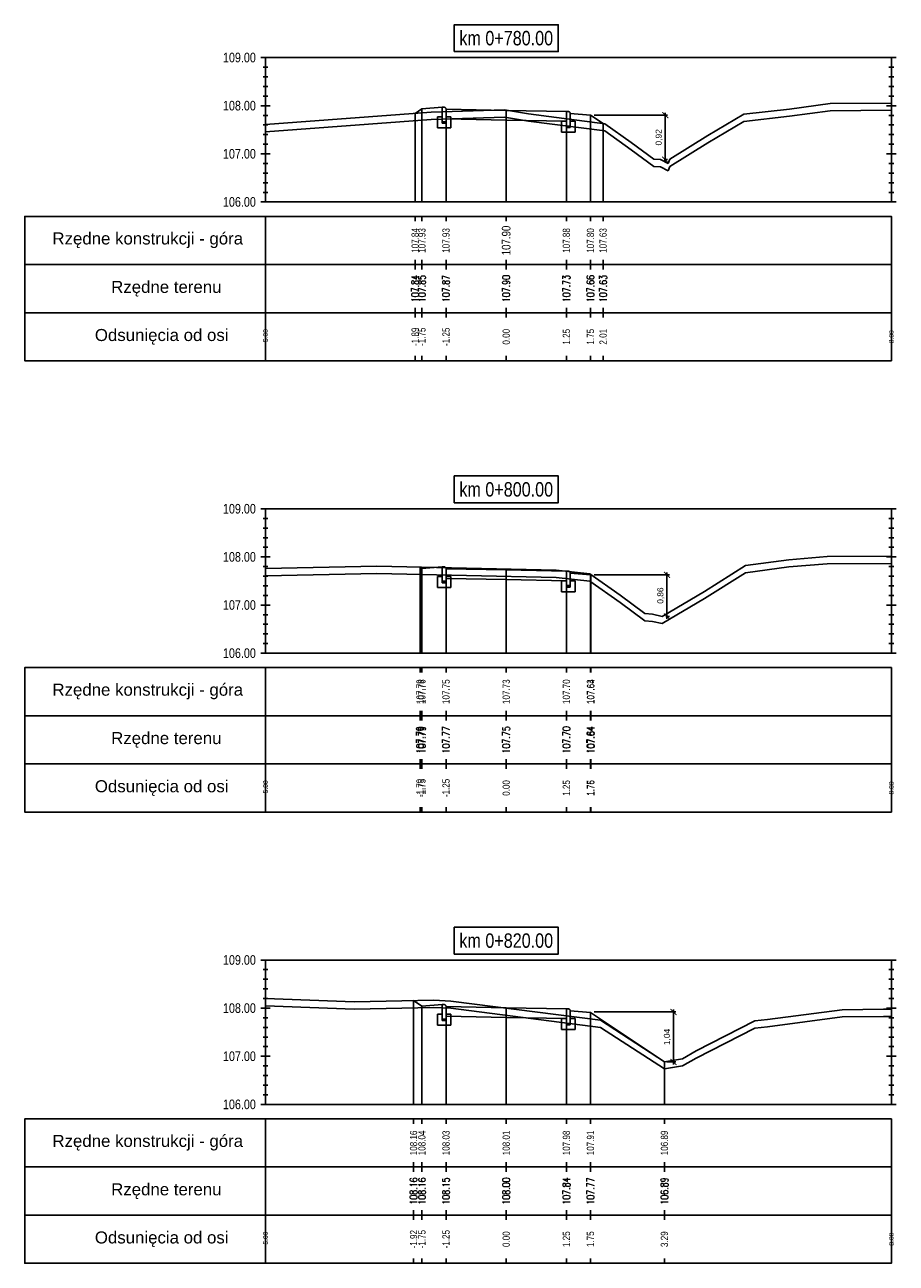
# Model space of a CAD drawing. Extents: x 7537626 to 7538805, y 5722894 to 5725486.
# Tile 44 of 90: x 7538274 to 7538292, y 5725456 to 5725482. Entities that reach past the tile are written whole.
import ezdxf

# ---------------------------------------------------------------- set-up
doc = ezdxf.new("R2010")
doc.units = 0
doc.header["$PDMODE"] = 35
doc.header["$PDSIZE"] = 0.3
for name, color, linetype in [('C-DROGI-PROFILE', 7, 'Continuous'), ('C-DROGI-PROFILE-ETYKIETY', 7, 'Continuous'), ('C-DROGI-PRZEKROJE-ETYKIETY', 7, 'Continuous'), ('C-POPRZECZKA-przekrój', 2, 'Continuous'), ('C-POPRZECZKA-widok', 1, 'Continuous')]:
    doc.layers.add(name, color=color, linetype=linetype)
for name, color, linetype, true_color in [('C-humus', 7, 'Continuous', 0x003df5), ('C-Teren', 7, 'Continuous', 0x005716), ('poprzeczki', 7, 'Continuous', 0x0000d6)]:
    doc.layers.add(name, color=color, linetype=linetype, true_color=true_color)
doc.styles.add('2mm08', font='arial.ttf', dxfattribs={"width": 0.8})
doc.styles.add('opis_50', font='arial.ttf', dxfattribs={"height": 0.125})
doc.styles.get("Standard").update_dxf_attribs({"font": 'arial.ttf'})
doc.dimstyles.new('OPIS_50', dxfattribs={"dimscale": 0.5, "dimtxt": 0.125, "dimasz": 0.25, "dimexe": 0.1, "dimexo": 0.15, "dimgap": 0.1, "dimtad": 1, "dimzin": 0, "dimtxsty": 'opis_50', "dimblk": 'ARCHTICK', "dimcen": 0.15, "dimdle": 0.1, "dimaunit": 2, "dimadec": 4, "dimazin": 0, "dimtfac": 1, "dimtmove": 0, "dimatfit": 3, "dimfxl": 1, "dimarcsym": 0})

# ---------------------------------------------------------------- blocks, each defined once
blk = doc.blocks.new('_ArchTick')
at = {"color": 0, "linetype": 'ByBlock', "const_width": 0.15}
blk.add_lwpolyline([(-0.5, -0.5), (0.5, 0.5)], dxfattribs=at)
blk = doc.blocks.new('*D75')
at = {"layer": 'Defpoints', "color": 0, "transparency": 16777216}
for p in [(7538285.482, 5725479.84), (7538286.936, 5725478.917), (7538287.034, 5725478.917)]:
    blk.add_point(p, dxfattribs=at)
at = {"layer": 'poprzeczki', "color": 0, "lineweight": -2, "transparency": 16777216}
for p, q in [((7538285.557, 5725479.84), (7538287.084, 5725479.84)), ((7538287.034, 5725479.89), (7538287.034, 5725478.867)), ((7538287.011, 5725478.917), (7538287.084, 5725478.917))]:
    blk.add_line(p, q, dxfattribs=at)
at = {"layer": 'poprzeczki', "color": 0, "lineweight": -2, "transparency": 16777216, "xscale": 0.125, "yscale": 0.125, "zscale": 0.125}
for p, rotation in [((7538287.034, 5725479.84), 90), ((7538287.034, 5725478.917), 270)]:
    blk.add_blockref('_ArchTick', p, dxfattribs=dict(at, rotation=rotation))
at = {"layer": 'poprzeczki', "color": 0, "transparency": 16777216, "insert": (7538286.909, 5725479.379), "char_height": 0.125, "attachment_point": 5, "rotation": 90, "style": 'opis_50'}
blk.add_mtext('0,92', dxfattribs=at)
blk = doc.blocks.new('*D76')
at = {"layer": 'Defpoints', "color": 0, "transparency": 16777216}
for p in [(7538285.482, 5725470.29), (7538286.973, 5725469.425), (7538287.07, 5725469.425)]:
    blk.add_point(p, dxfattribs=at)
at = {"layer": 'poprzeczki', "color": 0, "lineweight": -2, "transparency": 16777216}
for p, q in [((7538285.557, 5725470.29), (7538287.12, 5725470.29)), ((7538287.07, 5725470.34), (7538287.07, 5725469.375)), ((7538287.048, 5725469.425), (7538287.12, 5725469.425))]:
    blk.add_line(p, q, dxfattribs=at)
at = {"layer": 'poprzeczki', "color": 0, "lineweight": -2, "transparency": 16777216, "xscale": 0.125, "yscale": 0.125, "zscale": 0.125}
for p, rotation in [((7538287.07, 5725470.29), 90), ((7538287.07, 5725469.425), 270)]:
    blk.add_blockref('_ArchTick', p, dxfattribs=dict(at, rotation=rotation))
at = {"layer": 'poprzeczki', "color": 0, "transparency": 16777216, "insert": (7538286.945, 5725469.858), "char_height": 0.125, "attachment_point": 5, "rotation": 90, "style": 'opis_50'}
blk.add_mtext('0,86', dxfattribs=at)
blk = doc.blocks.new('*D77')
at = {"layer": 'Defpoints', "color": 0, "transparency": 16777216}
for p in [(7538285.482, 5725461.207), (7538286.996, 5725460.168), (7538287.205, 5725460.168)]:
    blk.add_point(p, dxfattribs=at)
at = {"layer": 'poprzeczki', "color": 0, "lineweight": -2, "transparency": 16777216}
for p, q in [((7538287.205, 5725461.257), (7538287.205, 5725460.118)), ((7538285.557, 5725461.207), (7538287.255, 5725461.207)), ((7538287.071, 5725460.168), (7538287.255, 5725460.168))]:
    blk.add_line(p, q, dxfattribs=at)
at = {"layer": 'poprzeczki', "color": 0, "lineweight": -2, "transparency": 16777216, "xscale": 0.125, "yscale": 0.125, "zscale": 0.125}
for p, rotation in [((7538287.205, 5725461.207), 90), ((7538287.205, 5725460.168), 270)]:
    blk.add_blockref('_ArchTick', p, dxfattribs=dict(at, rotation=rotation))
at = {"layer": 'poprzeczki', "color": 0, "transparency": 16777216, "insert": (7538287.08, 5725460.688), "char_height": 0.125, "attachment_point": 5, "rotation": 90, "style": 'opis_50'}
blk.add_mtext('1,04', dxfattribs=at)

msp = doc.modelspace()

# ---------------------------------------------------------------- linework, layer by layer
at = {"layer": 'C-DROGI-PROFILE', "color": 7, "linetype": 'Continuous', "lineweight": -3}
for p, q in [((7538281.841, 5725477.736), (7538281.841, 5725477.636)), ((7538281.982, 5725477.736), (7538281.982, 5725477.636)), ((7538282.482, 5725477.736), (7538282.482, 5725477.636)), ((7538283.732, 5725477.736), (7538283.732, 5725477.636)), ((7538284.982, 5725477.736), (7538284.982, 5725477.636)), ((7538285.482, 5725477.736), (7538285.482, 5725477.636)), ((7538285.744, 5725477.736), (7538285.744, 5725477.636)), ((7538281.841, 5725476.736), (7538281.841, 5725476.836)), ((7538281.841, 5725476.736), (7538281.841, 5725476.636)), ((7538281.982, 5725476.736), (7538281.982, 5725476.836)), ((7538281.982, 5725476.736), (7538281.982, 5725476.636)), ((7538282.482, 5725476.736), (7538282.482, 5725476.836)), ((7538282.482, 5725476.736), (7538282.482, 5725476.636)), ((7538283.732, 5725476.736), (7538283.732, 5725476.836)), ((7538283.732, 5725476.736), (7538283.732, 5725476.636)), ((7538284.982, 5725476.736), (7538284.982, 5725476.836)), ((7538284.982, 5725476.736), (7538284.982, 5725476.636)), ((7538285.482, 5725476.736), (7538285.482, 5725476.836)), ((7538285.482, 5725476.736), (7538285.482, 5725476.636)), ((7538285.744, 5725476.736), (7538285.744, 5725476.836)), ((7538285.744, 5725476.736), (7538285.744, 5725476.636)), ((7538281.841, 5725475.736), (7538281.841, 5725475.836)), ((7538281.841, 5725475.736), (7538281.841, 5725475.636)), ((7538281.982, 5725475.736), (7538281.982, 5725475.836)), ((7538281.982, 5725475.736), (7538281.982, 5725475.636)), ((7538282.482, 5725475.736), (7538282.482, 5725475.836)), ((7538282.482, 5725475.736), (7538282.482, 5725475.636)), ((7538283.732, 5725475.736), (7538283.732, 5725475.836)), ((7538283.732, 5725475.736), (7538283.732, 5725475.636)), ((7538284.982, 5725475.736), (7538284.982, 5725475.836)), ((7538284.982, 5725475.736), (7538284.982, 5725475.636)), ((7538285.482, 5725475.736), (7538285.482, 5725475.836)), ((7538285.482, 5725475.736), (7538285.482, 5725475.636)), ((7538285.744, 5725475.736), (7538285.744, 5725475.836)), ((7538285.744, 5725475.736), (7538285.744, 5725475.636)), ((7538281.841, 5725474.736), (7538281.841, 5725474.836)), ((7538281.982, 5725474.736), (7538281.982, 5725474.836)), ((7538282.482, 5725474.736), (7538282.482, 5725474.836)), ((7538283.732, 5725474.736), (7538283.732, 5725474.836)), ((7538284.982, 5725474.736), (7538284.982, 5725474.836)), ((7538285.482, 5725474.736), (7538285.482, 5725474.836)), ((7538285.744, 5725474.736), (7538285.744, 5725474.836)), ((7538281.942, 5725468.361), (7538281.942, 5725468.261)), ((7538281.982, 5725468.361), (7538281.982, 5725468.261)), ((7538282.482, 5725468.361), (7538282.482, 5725468.261)), ((7538283.732, 5725468.361), (7538283.732, 5725468.261)), ((7538284.982, 5725468.361), (7538284.982, 5725468.261)), ((7538285.482, 5725468.361), (7538285.482, 5725468.261)), ((7538285.492, 5725468.361), (7538285.492, 5725468.261)), ((7538281.942, 5725467.361), (7538281.942, 5725467.461)), ((7538281.982, 5725467.361), (7538281.982, 5725467.461)), ((7538282.482, 5725467.361), (7538282.482, 5725467.461)), ((7538283.732, 5725467.361), (7538283.732, 5725467.461)), ((7538284.982, 5725467.361), (7538284.982, 5725467.461)), ((7538285.482, 5725467.361), (7538285.482, 5725467.461)), ((7538285.492, 5725467.361), (7538285.492, 5725467.461)), ((7538281.942, 5725467.361), (7538281.942, 5725467.261)), ((7538281.982, 5725467.361), (7538281.982, 5725467.261)), ((7538282.482, 5725467.361), (7538282.482, 5725467.261)), ((7538283.732, 5725467.361), (7538283.732, 5725467.261)), ((7538284.982, 5725467.361), (7538284.982, 5725467.261)), ((7538285.482, 5725467.361), (7538285.482, 5725467.261)), ((7538285.492, 5725467.361), (7538285.492, 5725467.261)), ((7538281.942, 5725466.361), (7538281.942, 5725466.461)), ((7538281.982, 5725466.361), (7538281.982, 5725466.461)), ((7538282.482, 5725466.361), (7538282.482, 5725466.461)), ((7538283.732, 5725466.361), (7538283.732, 5725466.461)), ((7538284.982, 5725466.361), (7538284.982, 5725466.461)), ((7538285.482, 5725466.361), (7538285.482, 5725466.461)), ((7538285.492, 5725466.361), (7538285.492, 5725466.461)), ((7538281.942, 5725466.361), (7538281.942, 5725466.261)), ((7538281.982, 5725466.361), (7538281.982, 5725466.261)), ((7538282.482, 5725466.361), (7538282.482, 5725466.261)), ((7538283.732, 5725466.361), (7538283.732, 5725466.261)), ((7538284.982, 5725466.361), (7538284.982, 5725466.261)), ((7538285.482, 5725466.361), (7538285.482, 5725466.261)), ((7538285.492, 5725466.361), (7538285.492, 5725466.261)), ((7538281.942, 5725465.361), (7538281.942, 5725465.461)), ((7538281.982, 5725465.361), (7538281.982, 5725465.461)), ((7538282.482, 5725465.361), (7538282.482, 5725465.461)), ((7538283.732, 5725465.361), (7538283.732, 5725465.461)), ((7538284.982, 5725465.361), (7538284.982, 5725465.461)), ((7538285.482, 5725465.361), (7538285.482, 5725465.461)), ((7538285.492, 5725465.361), (7538285.492, 5725465.461)), ((7538281.808, 5725458.986), (7538281.808, 5725458.886)), ((7538281.982, 5725458.986), (7538281.982, 5725458.886)), ((7538282.482, 5725458.986), (7538282.482, 5725458.886)), ((7538283.732, 5725458.986), (7538283.732, 5725458.886)), ((7538284.982, 5725458.986), (7538284.982, 5725458.886)), ((7538285.482, 5725458.986), (7538285.482, 5725458.886)), ((7538287.018, 5725458.986), (7538287.018, 5725458.886)), ((7538281.808, 5725457.986), (7538281.808, 5725458.086)), ((7538281.808, 5725457.986), (7538281.808, 5725457.886)), ((7538281.982, 5725457.986), (7538281.982, 5725458.086)), ((7538281.982, 5725457.986), (7538281.982, 5725457.886)), ((7538282.482, 5725457.986), (7538282.482, 5725458.086)), ((7538282.482, 5725457.986), (7538282.482, 5725457.886)), ((7538283.732, 5725457.986), (7538283.732, 5725458.086)), ((7538283.732, 5725457.986), (7538283.732, 5725457.886)), ((7538284.982, 5725457.986), (7538284.982, 5725458.086)), ((7538284.982, 5725457.986), (7538284.982, 5725457.886)), ((7538285.482, 5725457.986), (7538285.482, 5725458.086)), ((7538285.482, 5725457.986), (7538285.482, 5725457.886)), ((7538287.018, 5725457.986), (7538287.018, 5725458.086)), ((7538287.018, 5725457.986), (7538287.018, 5725457.886)), ((7538281.808, 5725456.986), (7538281.808, 5725457.086)), ((7538281.808, 5725456.986), (7538281.808, 5725456.886)), ((7538281.982, 5725456.986), (7538281.982, 5725457.086)), ((7538281.982, 5725456.986), (7538281.982, 5725456.886)), ((7538282.482, 5725456.986), (7538282.482, 5725457.086)), ((7538282.482, 5725456.986), (7538282.482, 5725456.886)), ((7538283.732, 5725456.986), (7538283.732, 5725457.086)), ((7538283.732, 5725456.986), (7538283.732, 5725456.886)), ((7538284.982, 5725456.986), (7538284.982, 5725457.086)), ((7538284.982, 5725456.986), (7538284.982, 5725456.886)), ((7538285.482, 5725456.986), (7538285.482, 5725457.086)), ((7538285.482, 5725456.986), (7538285.482, 5725456.886)), ((7538287.018, 5725456.986), (7538287.018, 5725457.086)), ((7538287.018, 5725456.986), (7538287.018, 5725456.886)), ((7538281.808, 5725455.986), (7538281.808, 5725456.086)), ((7538281.982, 5725455.986), (7538281.982, 5725456.086)), ((7538282.482, 5725455.986), (7538282.482, 5725456.086)), ((7538283.732, 5725455.986), (7538283.732, 5725456.086)), ((7538284.982, 5725455.986), (7538284.982, 5725456.086)), ((7538285.482, 5725455.986), (7538285.482, 5725456.086)), ((7538287.018, 5725455.986), (7538287.018, 5725456.086))]:
    msp.add_line(p, q, dxfattribs=at)
at = {"layer": 'C-DROGI-PROFILE', "color": 1, "linetype": 'Continuous', "lineweight": -3}
for points in [[(7538278.732, 5725476.736), (7538278.732, 5725477.736), (7538273.732, 5725477.736), (7538273.732, 5725476.736)], [(7538278.732, 5725476.736), (7538291.732, 5725476.736), (7538291.732, 5725477.736), (7538278.732, 5725477.736)], [(7538278.732, 5725475.736), (7538278.732, 5725476.736), (7538273.732, 5725476.736), (7538273.732, 5725475.736)], [(7538278.732, 5725475.736), (7538291.732, 5725475.736), (7538291.732, 5725476.736), (7538278.732, 5725476.736)], [(7538278.732, 5725474.736), (7538278.732, 5725475.736), (7538273.732, 5725475.736), (7538273.732, 5725474.736)], [(7538278.732, 5725474.736), (7538291.732, 5725474.736), (7538291.732, 5725475.736), (7538278.732, 5725475.736)], [(7538278.732, 5725467.361), (7538278.732, 5725468.361), (7538273.732, 5725468.361), (7538273.732, 5725467.361)], [(7538278.732, 5725467.361), (7538291.732, 5725467.361), (7538291.732, 5725468.361), (7538278.732, 5725468.361)], [(7538278.732, 5725466.361), (7538278.732, 5725467.361), (7538273.732, 5725467.361), (7538273.732, 5725466.361)], [(7538278.732, 5725466.361), (7538291.732, 5725466.361), (7538291.732, 5725467.361), (7538278.732, 5725467.361)], [(7538278.732, 5725465.361), (7538278.732, 5725466.361), (7538273.732, 5725466.361), (7538273.732, 5725465.361)], [(7538278.732, 5725465.361), (7538291.732, 5725465.361), (7538291.732, 5725466.361), (7538278.732, 5725466.361)], [(7538278.732, 5725457.986), (7538278.732, 5725458.986), (7538273.732, 5725458.986), (7538273.732, 5725457.986)], [(7538278.732, 5725457.986), (7538291.732, 5725457.986), (7538291.732, 5725458.986), (7538278.732, 5725458.986)], [(7538278.732, 5725456.986), (7538278.732, 5725457.986), (7538273.732, 5725457.986), (7538273.732, 5725456.986)], [(7538278.732, 5725456.986), (7538291.732, 5725456.986), (7538291.732, 5725457.986), (7538278.732, 5725457.986)], [(7538278.732, 5725455.986), (7538278.732, 5725456.986), (7538273.732, 5725456.986), (7538273.732, 5725455.986)], [(7538278.732, 5725455.986), (7538291.732, 5725455.986), (7538291.732, 5725456.986), (7538278.732, 5725456.986)]]:
    msp.add_3dface(points, dxfattribs=at)
at = {"layer": 'C-DROGI-PRZEKROJE-ETYKIETY', "color": 1, "linetype": 'Continuous', "lineweight": -3}
for p, q in [((7538281.841, 5725479.876), (7538281.841, 5725478.036)), ((7538281.982, 5725479.97), (7538281.982, 5725478.036)), ((7538282.482, 5725479.964), (7538282.482, 5725478.036)), ((7538283.732, 5725479.939), (7538283.732, 5725478.036)), ((7538284.982, 5725479.914), (7538284.982, 5725478.036)), ((7538285.482, 5725479.84), (7538285.482, 5725478.036)), ((7538285.744, 5725479.666), (7538285.744, 5725478.036)), ((7538281.942, 5725470.448), (7538281.942, 5725468.661)), ((7538281.982, 5725470.421), (7538281.982, 5725468.661)), ((7538282.482, 5725470.415), (7538282.482, 5725468.661)), ((7538283.732, 5725470.39), (7538283.732, 5725468.661)), ((7538284.982, 5725470.365), (7538284.982, 5725468.661)), ((7538285.482, 5725470.291), (7538285.482, 5725468.661)), ((7538285.492, 5725470.297), (7538285.492, 5725468.661)), ((7538281.808, 5725461.442), (7538281.808, 5725459.286)), ((7538281.982, 5725461.326), (7538281.982, 5725459.286)), ((7538282.482, 5725461.32), (7538282.482, 5725459.286)), ((7538283.732, 5725461.295), (7538283.732, 5725459.286)), ((7538284.982, 5725461.27), (7538284.982, 5725459.286)), ((7538285.482, 5725461.196), (7538285.482, 5725459.286)), ((7538287.018, 5725460.172), (7538287.018, 5725459.286))]:
    msp.add_line(p, q, dxfattribs=at)
at = {"layer": 'C-humus'}
for p, q in [((7538282.176, 5725479.751), (7538283.698, 5725479.797)), ((7538283.698, 5725479.797), (7538284.192, 5725479.715)), ((7538288.665, 5725479.708), (7538289.617, 5725479.816)), ((7538289.617, 5725479.816), (7538290.463, 5725479.932)), ((7538290.463, 5725479.932), (7538291.732, 5725479.942)), ((7538278.732, 5725479.494), (7538282.176, 5725479.751)), ((7538284.192, 5725479.715), (7538285.778, 5725479.511)), ((7538285.778, 5725479.511), (7538286.33, 5725479.121)), ((7538287.917, 5725479.266), (7538288.665, 5725479.708)), ((7538287.128, 5725478.772), (7538287.917, 5725479.266)), ((7538286.33, 5725479.121), (7538286.796, 5725478.776)), ((7538286.796, 5725478.776), (7538286.936, 5725478.767)), ((7538286.936, 5725478.767), (7538287.093, 5725478.685)), ((7538287.093, 5725478.685), (7538287.128, 5725478.772)), ((7538289.599, 5725470.454), (7538290.399, 5725470.517)), ((7538290.399, 5725470.517), (7538291.732, 5725470.527)), ((7538278.732, 5725470.269), (7538281.042, 5725470.318)), ((7538281.042, 5725470.318), (7538284.77, 5725470.237)), ((7538287.848, 5725469.796), (7538288.7, 5725470.331)), ((7538288.7, 5725470.331), (7538289.599, 5725470.454)), ((7538284.77, 5725470.237), (7538285.472, 5725470.161)), ((7538285.472, 5725470.161), (7538286.097, 5725469.715)), ((7538286.973, 5725469.275), (7538287.848, 5725469.796)), ((7538286.097, 5725469.715), (7538286.612, 5725469.333)), ((7538286.612, 5725469.333), (7538286.768, 5725469.323)), ((7538286.768, 5725469.323), (7538286.973, 5725469.275)), ((7538278.732, 5725461.336), (7538280.575, 5725461.266)), ((7538280.575, 5725461.266), (7538282.229, 5725461.301)), ((7538282.229, 5725461.301), (7538282.581, 5725461.284)), ((7538282.581, 5725461.284), (7538285.693, 5725460.884)), ((7538289.156, 5725460.898), (7538290.708, 5725461.104)), ((7538290.708, 5725461.104), (7538291.568, 5725461.114)), ((7538291.568, 5725461.114), (7538291.732, 5725461.115)), ((7538285.693, 5725460.884), (7538287.018, 5725460.022)), ((7538287.677, 5725460.25), (7538288.895, 5725460.87)), ((7538288.895, 5725460.87), (7538289.156, 5725460.898)), ((7538287.395, 5725460.085), (7538287.677, 5725460.25)), ((7538287.018, 5725460.022), (7538287.395, 5725460.085))]:
    msp.add_line(p, q, dxfattribs=at)
at = {"layer": 'C-POPRZECZKA-przekrój', "color": 2, "linetype": 'Continuous', "lineweight": -3}
for p, q in [((7538281.841, 5725479.876), (7538281.982, 5725479.97)), ((7538281.982, 5725479.97), (7538282.402, 5725480.004)), ((7538282.302, 5725479.574), (7538282.302, 5725479.804)), ((7538282.302, 5725479.804), (7538282.402, 5725479.804)), ((7538282.442, 5725480.004), (7538282.402, 5725480.004)), ((7538282.402, 5725480.004), (7538282.402, 5725479.674)), ((7538282.402, 5725479.804), (7538282.402, 5725479.704)), ((7538282.448, 5725480.004), (7538282.442, 5725480.004)), ((7538282.456, 5725480.001), (7538282.448, 5725480.004)), ((7538282.465, 5725479.997), (7538282.456, 5725480.001)), ((7538282.471, 5725479.992), (7538282.465, 5725479.997)), ((7538282.475, 5725479.987), (7538282.471, 5725479.992)), ((7538282.479, 5725479.98), (7538282.475, 5725479.987)), ((7538282.482, 5725479.971), (7538282.479, 5725479.98)), ((7538282.482, 5725479.964), (7538282.482, 5725479.971)), ((7538282.482, 5725479.964), (7538283.732, 5725479.939)), ((7538282.482, 5725479.964), (7538282.483, 5725479.764)), ((7538282.482, 5725479.674), (7538282.482, 5725479.964)), ((7538282.482, 5725479.964), (7538282.482, 5725479.804)), ((7538282.482, 5725479.804), (7538282.582, 5725479.804)), ((7538282.483, 5725479.764), (7538283.732, 5725479.739)), ((7538282.582, 5725479.804), (7538282.582, 5725479.574)), ((7538283.732, 5725479.739), (7538283.732, 5725479.939)), ((7538283.732, 5725479.939), (7538284.982, 5725479.914)), ((7538284.982, 5725479.914), (7538284.981, 5725479.714)), ((7538285.022, 5725479.914), (7538284.982, 5725479.914)), ((7538284.982, 5725479.914), (7538284.982, 5725479.584)), ((7538285.028, 5725479.914), (7538285.022, 5725479.914)), ((7538285.036, 5725479.911), (7538285.028, 5725479.914)), ((7538285.045, 5725479.907), (7538285.036, 5725479.911)), ((7538285.051, 5725479.902), (7538285.045, 5725479.907)), ((7538285.055, 5725479.897), (7538285.051, 5725479.902)), ((7538285.059, 5725479.89), (7538285.055, 5725479.897)), ((7538285.062, 5725479.881), (7538285.059, 5725479.89)), ((7538285.062, 5725479.874), (7538285.062, 5725479.881)), ((7538285.062, 5725479.584), (7538285.062, 5725479.874)), ((7538285.062, 5725479.874), (7538285.062, 5725479.714)), ((7538285.062, 5725479.874), (7538285.482, 5725479.84)), ((7538285.482, 5725479.84), (7538285.744, 5725479.666)), ((7538282.582, 5725479.574), (7538282.302, 5725479.574)), ((7538282.402, 5725479.704), (7538282.482, 5725479.704)), ((7538282.402, 5725479.674), (7538282.482, 5725479.674)), ((7538283.732, 5725479.739), (7538284.981, 5725479.714)), ((7538284.882, 5725479.484), (7538284.882, 5725479.714)), ((7538284.882, 5725479.714), (7538284.982, 5725479.714)), ((7538284.982, 5725479.714), (7538284.982, 5725479.614)), ((7538284.982, 5725479.614), (7538285.062, 5725479.614)), ((7538284.982, 5725479.584), (7538285.062, 5725479.584)), ((7538285.062, 5725479.714), (7538285.162, 5725479.714)), ((7538285.162, 5725479.714), (7538285.162, 5725479.484)), ((7538285.162, 5725479.484), (7538284.882, 5725479.484)), ((7538281.942, 5725470.448), (7538281.982, 5725470.421)), ((7538281.982, 5725470.421), (7538282.402, 5725470.455)), ((7538282.302, 5725470.025), (7538282.302, 5725470.255)), ((7538282.302, 5725470.255), (7538282.402, 5725470.255)), ((7538282.442, 5725470.455), (7538282.402, 5725470.455)), ((7538282.402, 5725470.455), (7538282.402, 5725470.125)), ((7538282.402, 5725470.255), (7538282.402, 5725470.155)), ((7538282.448, 5725470.454), (7538282.442, 5725470.455)), ((7538282.456, 5725470.452), (7538282.448, 5725470.454)), ((7538282.465, 5725470.448), (7538282.456, 5725470.452)), ((7538282.471, 5725470.443), (7538282.465, 5725470.448)), ((7538282.475, 5725470.438), (7538282.471, 5725470.443)), ((7538282.479, 5725470.43), (7538282.475, 5725470.438)), ((7538282.482, 5725470.422), (7538282.479, 5725470.43)), ((7538282.482, 5725470.415), (7538282.482, 5725470.422)), ((7538282.482, 5725470.415), (7538283.732, 5725470.39)), ((7538282.482, 5725470.415), (7538282.483, 5725470.215)), ((7538282.482, 5725470.125), (7538282.482, 5725470.415)), ((7538282.482, 5725470.415), (7538282.482, 5725470.255)), ((7538282.482, 5725470.255), (7538282.582, 5725470.255)), ((7538282.582, 5725470.255), (7538282.582, 5725470.025)), ((7538283.732, 5725470.19), (7538283.732, 5725470.39)), ((7538283.732, 5725470.39), (7538284.982, 5725470.365)), ((7538284.982, 5725470.365), (7538284.981, 5725470.165)), ((7538285.022, 5725470.365), (7538284.982, 5725470.365)), ((7538284.982, 5725470.365), (7538284.982, 5725470.035)), ((7538285.028, 5725470.364), (7538285.022, 5725470.365)), ((7538285.036, 5725470.362), (7538285.028, 5725470.364)), ((7538285.045, 5725470.358), (7538285.036, 5725470.362)), ((7538285.051, 5725470.353), (7538285.045, 5725470.358)), ((7538285.055, 5725470.348), (7538285.051, 5725470.353)), ((7538285.059, 5725470.34), (7538285.055, 5725470.348)), ((7538285.062, 5725470.332), (7538285.059, 5725470.34)), ((7538285.062, 5725470.325), (7538285.062, 5725470.332)), ((7538285.062, 5725470.035), (7538285.062, 5725470.325)), ((7538285.062, 5725470.325), (7538285.062, 5725470.165)), ((7538285.062, 5725470.325), (7538285.482, 5725470.291)), ((7538285.482, 5725470.291), (7538285.492, 5725470.297)), ((7538282.582, 5725470.025), (7538282.302, 5725470.025)), ((7538282.402, 5725470.155), (7538282.482, 5725470.155)), ((7538282.402, 5725470.125), (7538282.482, 5725470.125)), ((7538282.483, 5725470.215), (7538283.732, 5725470.19)), ((7538283.732, 5725470.19), (7538284.981, 5725470.165)), ((7538284.882, 5725469.935), (7538284.882, 5725470.165)), ((7538284.882, 5725470.165), (7538284.982, 5725470.165)), ((7538284.982, 5725470.165), (7538284.982, 5725470.065)), ((7538284.982, 5725470.065), (7538285.062, 5725470.065)), ((7538284.982, 5725470.035), (7538285.062, 5725470.035)), ((7538285.062, 5725470.165), (7538285.162, 5725470.165)), ((7538285.162, 5725470.165), (7538285.162, 5725469.935)), ((7538285.162, 5725469.935), (7538284.882, 5725469.935)), ((7538281.808, 5725461.442), (7538281.982, 5725461.326)), ((7538281.982, 5725461.326), (7538282.402, 5725461.36)), ((7538282.442, 5725461.36), (7538282.402, 5725461.36)), ((7538282.402, 5725461.36), (7538282.402, 5725461.03)), ((7538282.448, 5725461.36), (7538282.442, 5725461.36)), ((7538282.456, 5725461.357), (7538282.448, 5725461.36)), ((7538282.465, 5725461.353), (7538282.456, 5725461.357)), ((7538282.471, 5725461.348), (7538282.465, 5725461.353)), ((7538282.475, 5725461.343), (7538282.471, 5725461.348)), ((7538282.479, 5725461.335), (7538282.475, 5725461.343)), ((7538282.482, 5725461.327), (7538282.479, 5725461.335)), ((7538282.482, 5725461.32), (7538282.482, 5725461.327)), ((7538282.482, 5725461.32), (7538283.732, 5725461.295)), ((7538282.482, 5725461.32), (7538282.483, 5725461.12)), ((7538282.482, 5725461.03), (7538282.482, 5725461.32)), ((7538282.482, 5725461.32), (7538282.482, 5725461.16)), ((7538283.732, 5725461.095), (7538283.732, 5725461.295)), ((7538283.732, 5725461.295), (7538284.982, 5725461.27)), ((7538284.982, 5725461.27), (7538284.981, 5725461.07)), ((7538285.022, 5725461.27), (7538284.982, 5725461.27)), ((7538284.982, 5725461.27), (7538284.982, 5725460.94)), ((7538285.028, 5725461.27), (7538285.022, 5725461.27)), ((7538285.036, 5725461.267), (7538285.028, 5725461.27)), ((7538285.045, 5725461.263), (7538285.036, 5725461.267)), ((7538285.051, 5725461.258), (7538285.045, 5725461.263)), ((7538285.055, 5725461.253), (7538285.051, 5725461.258)), ((7538285.059, 5725461.245), (7538285.055, 5725461.253)), ((7538285.062, 5725461.237), (7538285.059, 5725461.245)), ((7538285.062, 5725461.23), (7538285.062, 5725461.237)), ((7538282.302, 5725460.93), (7538282.302, 5725461.16)), ((7538282.302, 5725461.16), (7538282.402, 5725461.16)), ((7538282.402, 5725461.16), (7538282.402, 5725461.06)), ((7538282.402, 5725461.06), (7538282.482, 5725461.06)), ((7538282.402, 5725461.03), (7538282.482, 5725461.03)), ((7538282.482, 5725461.16), (7538282.582, 5725461.16)), ((7538282.483, 5725461.12), (7538283.732, 5725461.095)), ((7538282.582, 5725461.16), (7538282.582, 5725460.93)), ((7538283.732, 5725461.095), (7538284.981, 5725461.07)), ((7538284.882, 5725460.84), (7538284.882, 5725461.07)), ((7538284.882, 5725461.07), (7538284.982, 5725461.07)), ((7538284.982, 5725461.07), (7538284.982, 5725460.97)), ((7538285.062, 5725460.94), (7538285.062, 5725461.23)), ((7538285.062, 5725461.23), (7538285.062, 5725461.07)), ((7538285.062, 5725461.23), (7538285.482, 5725461.196)), ((7538285.062, 5725461.07), (7538285.162, 5725461.07)), ((7538285.162, 5725461.07), (7538285.162, 5725460.84)), ((7538285.482, 5725461.196), (7538287.018, 5725460.172)), ((7538282.582, 5725460.93), (7538282.302, 5725460.93)), ((7538285.162, 5725460.84), (7538284.882, 5725460.84)), ((7538284.982, 5725460.97), (7538285.062, 5725460.97)), ((7538284.982, 5725460.94), (7538285.062, 5725460.94))]:
    msp.add_line(p, q, dxfattribs=at)
at = {"layer": 'C-POPRZECZKA-widok', "color": 1, "linetype": 'Continuous', "lineweight": -3}
for p, q in [((7538278.632, 5725481.036), (7538291.832, 5725481.036)), ((7538278.682, 5725480.836), (7538278.782, 5725480.836)), ((7538278.732, 5725478.036), (7538278.732, 5725481.036)), ((7538291.682, 5725480.836), (7538291.782, 5725480.836)), ((7538291.732, 5725478.036), (7538291.732, 5725481.036)), ((7538278.682, 5725480.636), (7538278.782, 5725480.636)), ((7538291.682, 5725480.636), (7538291.782, 5725480.636)), ((7538278.682, 5725480.436), (7538278.782, 5725480.436)), ((7538291.682, 5725480.436), (7538291.782, 5725480.436)), ((7538278.632, 5725480.036), (7538278.832, 5725480.036)), ((7538278.682, 5725480.236), (7538278.782, 5725480.236)), ((7538278.682, 5725480.036), (7538278.782, 5725480.036)), ((7538291.632, 5725480.036), (7538291.832, 5725480.036)), ((7538291.682, 5725480.236), (7538291.782, 5725480.236)), ((7538291.682, 5725480.036), (7538291.782, 5725480.036)), ((7538278.682, 5725479.836), (7538278.782, 5725479.836)), ((7538291.682, 5725479.836), (7538291.782, 5725479.836)), ((7538278.682, 5725479.636), (7538278.782, 5725479.636)), ((7538291.682, 5725479.636), (7538291.782, 5725479.636)), ((7538278.682, 5725479.436), (7538278.782, 5725479.436)), ((7538291.682, 5725479.436), (7538291.782, 5725479.436)), ((7538278.632, 5725479.036), (7538278.832, 5725479.036)), ((7538278.682, 5725479.236), (7538278.782, 5725479.236)), ((7538278.682, 5725479.036), (7538278.782, 5725479.036)), ((7538291.632, 5725479.036), (7538291.832, 5725479.036)), ((7538291.682, 5725479.236), (7538291.782, 5725479.236)), ((7538291.682, 5725479.036), (7538291.782, 5725479.036)), ((7538278.682, 5725478.836), (7538278.782, 5725478.836)), ((7538291.682, 5725478.836), (7538291.782, 5725478.836)), ((7538278.682, 5725478.636), (7538278.782, 5725478.636)), ((7538291.682, 5725478.636), (7538291.782, 5725478.636)), ((7538278.682, 5725478.436), (7538278.782, 5725478.436)), ((7538278.682, 5725478.236), (7538278.782, 5725478.236)), ((7538291.682, 5725478.436), (7538291.782, 5725478.436)), ((7538291.682, 5725478.236), (7538291.782, 5725478.236)), ((7538278.632, 5725478.036), (7538291.832, 5725478.036)), ((7538278.632, 5725471.661), (7538291.832, 5725471.661)), ((7538278.732, 5725468.661), (7538278.732, 5725471.661)), ((7538291.732, 5725468.661), (7538291.732, 5725471.661)), ((7538278.682, 5725471.461), (7538278.782, 5725471.461)), ((7538291.682, 5725471.461), (7538291.782, 5725471.461)), ((7538278.682, 5725471.261), (7538278.782, 5725471.261)), ((7538278.682, 5725471.061), (7538278.782, 5725471.061)), ((7538291.682, 5725471.261), (7538291.782, 5725471.261)), ((7538291.682, 5725471.061), (7538291.782, 5725471.061)), ((7538278.682, 5725470.861), (7538278.782, 5725470.861)), ((7538291.682, 5725470.861), (7538291.782, 5725470.861)), ((7538278.632, 5725470.661), (7538278.832, 5725470.661)), ((7538278.682, 5725470.661), (7538278.782, 5725470.661)), ((7538291.632, 5725470.661), (7538291.832, 5725470.661)), ((7538291.682, 5725470.661), (7538291.782, 5725470.661)), ((7538278.682, 5725470.461), (7538278.782, 5725470.461)), ((7538278.682, 5725470.261), (7538278.782, 5725470.261)), ((7538291.682, 5725470.461), (7538291.782, 5725470.461)), ((7538291.682, 5725470.261), (7538291.782, 5725470.261)), ((7538278.682, 5725470.061), (7538278.782, 5725470.061)), ((7538291.682, 5725470.061), (7538291.782, 5725470.061)), ((7538278.682, 5725469.861), (7538278.782, 5725469.861)), ((7538291.682, 5725469.861), (7538291.782, 5725469.861)), ((7538278.632, 5725469.661), (7538278.832, 5725469.661)), ((7538278.682, 5725469.661), (7538278.782, 5725469.661)), ((7538291.632, 5725469.661), (7538291.832, 5725469.661)), ((7538291.682, 5725469.661), (7538291.782, 5725469.661)), ((7538278.682, 5725469.461), (7538278.782, 5725469.461)), ((7538278.682, 5725469.261), (7538278.782, 5725469.261)), ((7538291.682, 5725469.461), (7538291.782, 5725469.461)), ((7538291.682, 5725469.261), (7538291.782, 5725469.261)), ((7538278.682, 5725469.061), (7538278.782, 5725469.061)), ((7538291.682, 5725469.061), (7538291.782, 5725469.061)), ((7538278.682, 5725468.861), (7538278.782, 5725468.861)), ((7538291.682, 5725468.861), (7538291.782, 5725468.861)), ((7538278.632, 5725468.661), (7538291.832, 5725468.661)), ((7538278.632, 5725462.286), (7538291.832, 5725462.286)), ((7538278.732, 5725459.286), (7538278.732, 5725462.286)), ((7538291.732, 5725459.286), (7538291.732, 5725462.286)), ((7538278.682, 5725462.086), (7538278.782, 5725462.086)), ((7538291.682, 5725462.086), (7538291.782, 5725462.086)), ((7538278.682, 5725461.886), (7538278.782, 5725461.886)), ((7538291.682, 5725461.886), (7538291.782, 5725461.886)), ((7538278.682, 5725461.686), (7538278.782, 5725461.686)), ((7538291.682, 5725461.686), (7538291.782, 5725461.686)), ((7538278.632, 5725461.286), (7538278.832, 5725461.286)), ((7538278.682, 5725461.486), (7538278.782, 5725461.486)), ((7538278.682, 5725461.286), (7538278.782, 5725461.286)), ((7538291.632, 5725461.286), (7538291.832, 5725461.286)), ((7538291.682, 5725461.486), (7538291.782, 5725461.486)), ((7538291.682, 5725461.286), (7538291.782, 5725461.286)), ((7538278.682, 5725461.086), (7538278.782, 5725461.086)), ((7538291.682, 5725461.086), (7538291.782, 5725461.086)), ((7538278.682, 5725460.886), (7538278.782, 5725460.886)), ((7538291.682, 5725460.886), (7538291.782, 5725460.886)), ((7538278.682, 5725460.686), (7538278.782, 5725460.686)), ((7538278.682, 5725460.486), (7538278.782, 5725460.486)), ((7538291.682, 5725460.686), (7538291.782, 5725460.686)), ((7538291.682, 5725460.486), (7538291.782, 5725460.486)), ((7538278.632, 5725460.286), (7538278.832, 5725460.286)), ((7538278.682, 5725460.286), (7538278.782, 5725460.286)), ((7538291.632, 5725460.286), (7538291.832, 5725460.286)), ((7538291.682, 5725460.286), (7538291.782, 5725460.286)), ((7538278.682, 5725460.086), (7538278.782, 5725460.086)), ((7538291.682, 5725460.086), (7538291.782, 5725460.086)), ((7538278.682, 5725459.886), (7538278.782, 5725459.886)), ((7538291.682, 5725459.886), (7538291.782, 5725459.886)), ((7538278.682, 5725459.686), (7538278.782, 5725459.686)), ((7538278.682, 5725459.486), (7538278.782, 5725459.486)), ((7538291.682, 5725459.686), (7538291.782, 5725459.686)), ((7538291.682, 5725459.486), (7538291.782, 5725459.486)), ((7538278.632, 5725459.286), (7538291.832, 5725459.286))]:
    msp.add_line(p, q, dxfattribs=at)
at = {"layer": 'C-POPRZECZKA-widok', "color": 3, "linetype": 'Continuous', "lineweight": -3}
for points in [[(7538282.653, 5725481.161), (7538284.812, 5725481.161), (7538284.812, 5725481.718), (7538282.653, 5725481.718)], [(7538282.653, 5725471.786), (7538284.812, 5725471.786), (7538284.812, 5725472.343), (7538282.653, 5725472.343)], [(7538282.653, 5725462.411), (7538284.812, 5725462.411), (7538284.812, 5725462.968), (7538282.653, 5725462.968)]]:
    msp.add_3dface(points, dxfattribs=at)
at = {"layer": 'C-Teren'}
for p, q in [((7538289.617, 5725479.966), (7538290.463, 5725480.082)), ((7538290.463, 5725480.082), (7538291.732, 5725480.092)), ((7538278.732, 5725479.644), (7538282.176, 5725479.901)), ((7538282.176, 5725479.901), (7538283.698, 5725479.947)), ((7538283.698, 5725479.947), (7538284.192, 5725479.865)), ((7538284.192, 5725479.865), (7538285.778, 5725479.661)), ((7538287.917, 5725479.416), (7538288.665, 5725479.858)), ((7538288.665, 5725479.858), (7538289.617, 5725479.966)), ((7538285.778, 5725479.661), (7538286.33, 5725479.271)), ((7538286.33, 5725479.271), (7538286.796, 5725478.926)), ((7538287.128, 5725478.922), (7538287.917, 5725479.416)), ((7538286.796, 5725478.926), (7538286.936, 5725478.917)), ((7538286.936, 5725478.917), (7538287.093, 5725478.835)), ((7538287.093, 5725478.835), (7538287.128, 5725478.922)), ((7538288.7, 5725470.481), (7538289.599, 5725470.604)), ((7538289.599, 5725470.604), (7538290.399, 5725470.667)), ((7538290.399, 5725470.667), (7538291.732, 5725470.677)), ((7538278.732, 5725470.419), (7538281.042, 5725470.468)), ((7538281.042, 5725470.468), (7538284.77, 5725470.387)), ((7538284.77, 5725470.387), (7538285.472, 5725470.311)), ((7538285.472, 5725470.311), (7538286.097, 5725469.865)), ((7538287.848, 5725469.946), (7538288.7, 5725470.481)), ((7538286.097, 5725469.865), (7538286.612, 5725469.483)), ((7538286.973, 5725469.425), (7538287.848, 5725469.946)), ((7538286.612, 5725469.483), (7538286.768, 5725469.473)), ((7538286.768, 5725469.473), (7538286.973, 5725469.425)), ((7538278.732, 5725461.486), (7538280.575, 5725461.416)), ((7538280.575, 5725461.416), (7538282.229, 5725461.451)), ((7538282.229, 5725461.451), (7538282.581, 5725461.434)), ((7538282.581, 5725461.434), (7538285.693, 5725461.034)), ((7538289.156, 5725461.048), (7538290.708, 5725461.254)), ((7538290.708, 5725461.254), (7538291.568, 5725461.264)), ((7538291.568, 5725461.264), (7538291.732, 5725461.265)), ((7538285.693, 5725461.034), (7538287.018, 5725460.172)), ((7538287.677, 5725460.4), (7538288.895, 5725461.02)), ((7538288.895, 5725461.02), (7538289.156, 5725461.048)), ((7538287.018, 5725460.172), (7538287.395, 5725460.235)), ((7538287.395, 5725460.235), (7538287.677, 5725460.4))]:
    msp.add_line(p, q, dxfattribs=at)

# ---------------------------------------------------------------- texts
at = {"layer": 'C-DROGI-PROFILE', "color": 2}
for s, p in [('Rzędne konstrukcji - góra', (7538274.307, 5725477.153)), ('Rzędne terenu', (7538275.527, 5725476.147)), ('Odsunięcia od osi', (7538275.188, 5725475.147)), ('Rzędne konstrukcji - góra', (7538274.307, 5725467.778)), ('Rzędne terenu', (7538275.527, 5725466.772)), ('Odsunięcia od osi', (7538275.188, 5725465.772)), ('Rzędne konstrukcji - góra', (7538274.307, 5725458.403)), ('Rzędne terenu', (7538275.527, 5725457.397)), ('Odsunięcia od osi', (7538275.188, 5725456.397))]:
    msp.add_text(s, height=0.25, dxfattribs=at).set_placement(p)
at = {"layer": 'C-DROGI-PROFILE-ETYKIETY', "color": 1, "linetype": 'Continuous', "lineweight": -3, "attachment_point": 5, "rotation": 90, "style": '2mm08'}
for s, insert, char_height in [('107.84', (7538281.841, 5725477.236), 0.15), ('107.93', (7538281.982, 5725477.236), 0.15), ('107.93', (7538282.482, 5725477.236), 0.15), ('107.90', (7538283.732, 5725477.236), 0.18), ('107.88', (7538284.982, 5725477.236), 0.15), ('107.80', (7538285.482, 5725477.236), 0.15), ('107.63', (7538285.744, 5725477.236), 0.15), ('{\\Fsimplex.shx|c238;107.84}', (7538281.841, 5725476.236), 0.15), ('{\\Fsimplex.shx|c238;107.85}', (7538281.982, 5725476.236), 0.15), ('{\\Fsimplex.shx|c238;107.87}', (7538282.482, 5725476.236), 0.15), ('{\\Fsimplex.shx|c238;107.90}', (7538283.732, 5725476.236), 0.15), ('{\\Fsimplex.shx|c238;107.73}', (7538284.982, 5725476.236), 0.15), ('{\\Fsimplex.shx|c238;107.66}', (7538285.482, 5725476.236), 0.15), ('{\\Fsimplex.shx|c238;107.63}', (7538285.744, 5725476.236), 0.15), ('-1.89', (7538281.841, 5725475.236), 0.15), ('-1.75', (7538281.982, 5725475.236), 0.15), ('-1.25', (7538282.482, 5725475.236), 0.15), ('0.00', (7538283.732, 5725475.236), 0.15), ('1.25', (7538284.982, 5725475.236), 0.15), ('1.75', (7538285.482, 5725475.236), 0.15), ('2.01', (7538285.744, 5725475.236), 0.15), ('107.79', (7538281.942, 5725467.861), 0.15), ('107.76', (7538281.982, 5725467.861), 0.15), ('107.75', (7538282.482, 5725467.861), 0.15), ('107.73', (7538283.732, 5725467.861), 0.15), ('107.70', (7538284.982, 5725467.861), 0.15), ('107.63', (7538285.482, 5725467.861), 0.15), ('107.64', (7538285.492, 5725467.861), 0.15), ('{\\Fsimplex.shx|c238;107.79}', (7538281.942, 5725466.861), 0.15), ('{\\Fsimplex.shx|c238;107.79}', (7538281.982, 5725466.861), 0.15), ('{\\Fsimplex.shx|c238;107.77}', (7538282.482, 5725466.861), 0.15), ('{\\Fsimplex.shx|c238;107.75}', (7538283.732, 5725466.861), 0.15), ('{\\Fsimplex.shx|c238;107.70}', (7538284.982, 5725466.861), 0.15), ('{\\Fsimplex.shx|c238;107.64}', (7538285.482, 5725466.861), 0.15), ('{\\Fsimplex.shx|c238;107.64}', (7538285.492, 5725466.861), 0.15), ('-1.79', (7538281.942, 5725465.861), 0.15), ('-1.75', (7538281.982, 5725465.861), 0.15), ('-1.25', (7538282.482, 5725465.861), 0.15), ('0.00', (7538283.732, 5725465.861), 0.15), ('1.25', (7538284.982, 5725465.861), 0.15), ('1.75', (7538285.482, 5725465.861), 0.15), ('1.76', (7538285.492, 5725465.861), 0.15), ('108.16', (7538281.808, 5725458.486), 0.15), ('108.04', (7538281.982, 5725458.486), 0.15), ('108.03', (7538282.482, 5725458.486), 0.15), ('108.01', (7538283.732, 5725458.486), 0.15), ('107.98', (7538284.982, 5725458.486), 0.15), ('107.91', (7538285.482, 5725458.486), 0.15), ('106.89', (7538287.018, 5725458.486), 0.15), ('{\\Fsimplex.shx|c238;108.16}', (7538281.808, 5725457.486), 0.15), ('{\\Fsimplex.shx|c238;108.16}', (7538281.982, 5725457.486), 0.15), ('{\\Fsimplex.shx|c238;108.15}', (7538282.482, 5725457.486), 0.15), ('{\\Fsimplex.shx|c238;108.00}', (7538283.732, 5725457.486), 0.15), ('{\\Fsimplex.shx|c238;107.84}', (7538284.982, 5725457.486), 0.15), ('{\\Fsimplex.shx|c238;107.77}', (7538285.482, 5725457.486), 0.15), ('{\\Fsimplex.shx|c238;106.89}', (7538287.018, 5725457.486), 0.15), ('-1.92', (7538281.808, 5725456.486), 0.15), ('-1.75', (7538281.982, 5725456.486), 0.15), ('-1.25', (7538282.482, 5725456.486), 0.15), ('0.00', (7538283.732, 5725456.486), 0.15), ('1.25', (7538284.982, 5725456.486), 0.15), ('1.75', (7538285.482, 5725456.486), 0.15), ('3.29', (7538287.018, 5725456.486), 0.15)]:
    msp.add_mtext(s, dxfattribs=dict(at, insert=insert, char_height=char_height))
at = {"layer": 'C-DROGI-PROFILE-ETYKIETY', "color": 7, "linetype": 'Continuous', "lineweight": -3, "char_height": 0.1, "attachment_point": 5, "rotation": 90, "style": '2mm08'}
for s, insert in [('-5.00', (7538278.732, 5725475.236)), ('8.00', (7538291.732, 5725475.236)), ('-5.00', (7538278.732, 5725465.861)), ('8.00', (7538291.732, 5725465.861)), ('-5.00', (7538278.732, 5725456.486)), ('8.00', (7538291.732, 5725456.486))]:
    msp.add_mtext(s, dxfattribs=dict(at, insert=insert))
at = {"layer": 'C-POPRZECZKA-widok', "color": 3, "linetype": 'Continuous', "lineweight": -3, "char_height": 0.3, "attachment_point": 8, "style": '2mm08'}
for s, insert in [('km 0+780.00', (7538283.732, 5725481.286)), ('km 0+800.00', (7538283.732, 5725471.911)), ('km 0+820.00', (7538283.732, 5725462.536))]:
    msp.add_mtext(s, dxfattribs=dict(at, insert=insert))
at = {"layer": 'C-POPRZECZKA-widok', "color": 1, "linetype": 'Continuous', "lineweight": -3, "char_height": 0.2, "attachment_point": 6, "style": '2mm08'}
for s, insert in [('109.00', (7538278.532, 5725481.036)), ('108.00', (7538278.532, 5725480.036)), ('107.00', (7538278.532, 5725479.036)), ('106.00', (7538278.532, 5725478.036)), ('109.00', (7538278.532, 5725471.661)), ('108.00', (7538278.532, 5725470.661)), ('107.00', (7538278.532, 5725469.661)), ('106.00', (7538278.532, 5725468.661)), ('109.00', (7538278.532, 5725462.286)), ('108.00', (7538278.532, 5725461.286)), ('107.00', (7538278.532, 5725460.286)), ('106.00', (7538278.532, 5725459.286))]:
    msp.add_mtext(s, dxfattribs=dict(at, insert=insert))

# ---------------------------------------------------------------- dimensions: what is measured, and where the dimension line sits
at = {"layer": 'poprzeczki'}
for base, p1, p2, picture, middle in [((7538287.034, 5725478.917), (7538285.482, 5725479.84), (7538286.936, 5725478.917), '*D75', (7538286.909, 5725479.379)), ((7538287.0697, 5725469.4255), (7538285.4823, 5725470.2901), (7538286.9731, 5725469.4255), '*D76', (7538286.9446, 5725469.8578)), ((7538287.205, 5725460.168), (7538285.482, 5725461.207), (7538286.996, 5725460.168), '*D77', (7538287.08, 5725460.688))]:
    dim = msp.add_linear_dim(base=base, p1=p1, p2=p2, angle=90, dimstyle='OPIS_50', dxfattribs=at)
    dim.commit()
    dim.dimension.update_dxf_attribs({"geometry": picture, "text_midpoint": middle})

doc.saveas('drawing.dxf')
